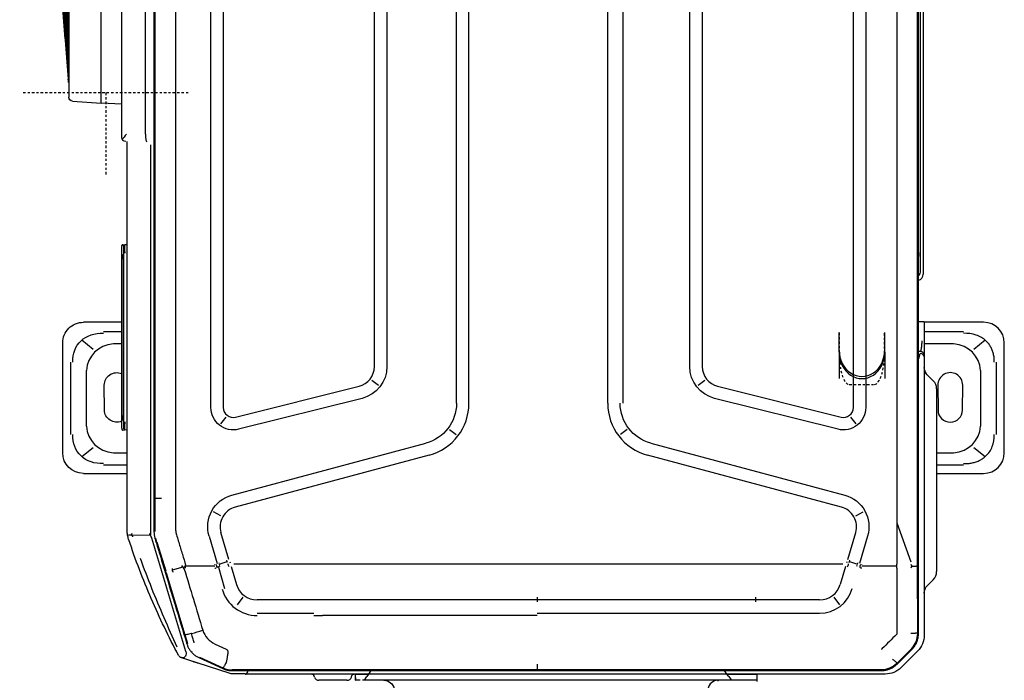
# Model space of a CAD drawing. Header units: centimetres. Extents: x 8435 to 34224, y 15581 to 23928.
# Tile 6 of 256: x 13234 to 13281, y 19491 to 19523. Entities that reach past the tile are written whole.
import ezdxf
from ezdxf import colors
from ezdxf.entities.mleader import LeaderData, LeaderLine
from ezdxf.math import Vec2, Vec3

# ---------------------------------------------------------------- set-up
doc = ezdxf.new("R2010")
doc.units = ezdxf.units.CM
doc.header["$LTSCALE"] = 0.2
doc.linetypes.add('CENTER', pattern=[2, 1.25, -0.25, 0.25, -0.25])
doc.layers.add('_ET_OPIS', color=7, linetype='Continuous', lineweight=20)
doc.styles.add('SIMPLEX', font='simplex.shx', dxfattribs={"height": 12})

# ---------------------------------------------------------------- blocks, each defined once
blk = doc.blocks.new('A$C557f46fc')
at = {"linetype": 'Continuous'}
for p, q in [((204.132, 130.636), (193.532, 130.636)), ((195.38, 129.837), (202.388, 129.837)), ((191.532, 128.636), (191.532, 122.898)), ((193.262, 128.795), (194.15, 127.696)), ((203.618, 127.696), (204.506, 128.795)), ((206.132, 124.097), (206.132, 128.636)), ((201.568, 128.359), (196.201, 128.359)), ((192.42, 122.898), (192.42, 126.686)), ((200.008, 126.6), (197.608, 126.616)), ((205.348, 126.686), (205.348, 124.098)), ((193.614, 125.742), (193.614, 122.898)), ((204.154, 124.098), (204.154, 125.742)), ((197.175, 123.77), (196.595, 123.191)), ((197.608, 124.216), (200.008, 124.231)), ((197.967, 124.099), (201.086, 124.099)), ((201.086, 124.099), (212.486, 124.099)), ((212.486, 124.099), (215.606, 124.099)), ((216.977, 123.191), (216.398, 123.77)), ((47.889, 122.806), (186.892, 122.806)), ((191.452, 122.899), (193.332, 122.899)), ((191.452, 122.691), (191.452, 122.899)), ((193.332, 122.899), (194.732, 122.899)), ((194.732, 122.899), (194.873, 122.899)), ((194.873, 122.899), (221.756, 122.899)), ((221.597, 122.343), (41.441, 122.343)), ((48.756, 122.506), (186.592, 122.506)), ((215.06, 122.262), (131.419, 122.262)), ((191.452, 122.343), (191.452, 122.691)), ((194.332, 122.343), (194.332, 122.499)), ((221.507, 122.272), (215.06, 122.261)), ((221.586, 122.273), (221.506, 122.273)), ((222.423, 122.176), (222.4, 122.12)), ((223.283, 122.266), (224.88, 120.669)), ((210.917, 120.254), (214.66, 121.603)), ((224.448, 120.294), (223.099, 121.639)), ((224.544, 120.291), (223.124, 121.71)), ((215.098, 120.244), (215.098, 116.882)), ((224.448, 120.294), (224.488, 120.254)), ((194.232, 119.085), (192.532, 119.085)), ((194.232, 119.085), (192.532, 119.085)), ((194.232, 119.085), (192.532, 119.085)), ((194.432, 119.086), (192.732, 119.086)), ((194.432, 119.086), (192.732, 119.086)), ((194.432, 119.086), (192.732, 119.086)), ((194.432, 119.086), (192.732, 119.086)), ((194.432, 119.086), (192.732, 119.086)), ((194.432, 119.086), (192.732, 119.086)), ((194.432, 119.086), (192.732, 119.086)), ((194.432, 119.086), (192.732, 119.086)), ((194.432, 119.086), (192.732, 119.086)), ((194.432, 119.086), (192.732, 119.086)), ((194.432, 119.086), (192.732, 119.086)), ((194.432, 119.086), (192.732, 119.086)), ((194.432, 119.086), (192.732, 119.086)), ((194.432, 119.086), (192.732, 119.086)), ((194.432, 119.086), (192.732, 119.086)), ((194.432, 119.086), (192.732, 119.086)), ((194.432, 119.086), (192.732, 119.086)), ((194.432, 119.086), (192.732, 119.086)), ((194.432, 119.086), (192.732, 119.086)), ((194.432, 119.086), (192.732, 119.086)), ((194.432, 119.085), (192.732, 119.085)), ((194.432, 119.086), (196.972, 119.086)), ((194.432, 119.086), (196.972, 119.086)), ((194.432, 119.086), (196.972, 119.086)), ((194.432, 119.086), (196.972, 119.086)), ((194.432, 119.086), (196.972, 119.086)), ((194.432, 119.086), (196.972, 119.086)), ((194.432, 119.086), (196.972, 119.086)), ((194.432, 119.086), (196.972, 119.086)), ((194.432, 119.086), (196.972, 119.086)), ((194.432, 119.086), (196.972, 119.086)), ((225.01, 119.589), (224.957, 119.567)), ((225.512, 119.142), (225.512, 103.858)), ((225.112, 118.74), (225.112, 85.523)), ((225.176, 56.037), (225.176, 118.764)), ((63.274, 117.255), (199.765, 117.255)), ((210.218, 116.307), (209.827, 117.007)), ((212.183, 117.432), (214.839, 116.644)), ((199.765, 116.055), (63.274, 116.055)), ((201.328, 116.316), (200.697, 115.822)), ((214.462, 115.504), (211.842, 116.282)), ((214.634, 115.683), (214.894, 116.444)), ((215.088, 116.381), (215.002, 116.409)), ((203.212, 96.487), (208.232, 115.22)), ((214.661, 115.436), (214.783, 115.389)), ((215.122, 115.285), (216.859, 114.789)), ((194.232, 114.686), (192.532, 114.686)), ((194.232, 114.686), (192.532, 114.686)), ((194.232, 114.686), (192.532, 114.686)), ((194.432, 114.686), (192.732, 114.686)), ((194.432, 114.686), (192.732, 114.686)), ((194.432, 114.686), (192.732, 114.686)), ((194.432, 114.686), (192.732, 114.686)), ((194.432, 114.686), (192.732, 114.686)), ((194.432, 114.686), (192.732, 114.686)), ((194.432, 114.686), (192.732, 114.686)), ((194.432, 114.686), (192.732, 114.686)), ((194.432, 114.686), (192.732, 114.686)), ((194.432, 114.686), (192.732, 114.686)), ((194.432, 114.686), (192.732, 114.686)), ((194.432, 114.686), (192.732, 114.686)), ((194.432, 114.686), (192.732, 114.686)), ((194.432, 114.686), (192.732, 114.686)), ((194.432, 114.686), (192.732, 114.686)), ((194.432, 114.686), (192.732, 114.686)), ((194.432, 114.686), (192.732, 114.686)), ((194.432, 114.686), (192.732, 114.686)), ((194.432, 114.686), (192.732, 114.686)), ((194.432, 114.686), (192.732, 114.686)), ((194.432, 114.686), (192.732, 114.686)), ((194.432, 114.686), (196.972, 114.686)), ((194.432, 114.686), (196.972, 114.686)), ((194.432, 114.686), (196.972, 114.686)), ((194.432, 114.686), (196.972, 114.686)), ((194.432, 114.686), (196.972, 114.686)), ((194.432, 114.686), (196.972, 114.686)), ((194.432, 114.686), (196.972, 114.686)), ((194.432, 114.686), (196.972, 114.686)), ((194.432, 114.686), (196.972, 114.686)), ((194.432, 114.686), (196.972, 114.686)), ((197.72, 102.94), (200.696, 114.862)), ((201.86, 114.571), (198.884, 102.649)), ((209.391, 114.91), (204.372, 96.177)), ((214.858, 107.302), (214.858, 115.04)), ((218.072, 114.181), (218.831, 114.7)), ((218.342, 112.796), (218.342, 107.302)), ((219.642, 107.302), (219.642, 112.796)), ((214.858, 63.944), (214.858, 107.302)), ((218.536, 106.628), (218.07, 106.628)), ((218.342, 107.302), (218.342, 106.628)), ((218.342, 106.628), (218.342, 85.523)), ((219.642, 106.628), (219.642, 107.302)), ((219.642, 85.523), (219.642, 106.628)), ((225.514, 106.728), (226.114, 106.717)), ((225.514, 105.728), (225.514, 106.728)), ((226.114, 106.717), (226.114, 105.717)), ((226.114, 106.717), (226.214, 106.716)), ((225.514, 106.349), (225.512, 106.349)), ((225.514, 104.093), (225.514, 105.728)), ((226.114, 105.717), (226.114, 104.543)), ((225.514, 105.349), (225.512, 105.349)), ((225.514, 103.843), (225.176, 103.59)), ((225.512, 103.858), (225.512, 103.842)), ((225.514, 103.843), (225.514, 104.093)), ((225.761, 104.028), (225.514, 103.843)), ((225.514, 103.843), (225.514, 69.221)), ((225.514, 103.843), (225.514, 69.221)), ((225.761, 104.028), (226.075, 104.264)), ((226.114, 104.543), (226.114, 104.401)), ((226.114, 104.401), (226.114, 68.768)), ((67.22, 101.455), (195.818, 101.455)), ((197.162, 101.694), (197.655, 101.063)), ((195.818, 100.255), (67.22, 100.255)), ((201.891, 94.21), (202.379, 93.574)), ((131.419, 93.771), (199.349, 93.771)), ((199.349, 92.323), (131.419, 92.323)), ((218.07, 85.523), (218.536, 85.523)), ((218.342, 85.523), (218.342, 63.944)), ((219.858, 85.523), (219.858, 64.78)), ((225.112, 85.523), (225.112, 61.143)), ((199.349, 78.923), (131.619, 78.923)), ((199.349, 77.723), (131.619, 77.723)), ((201.891, 77.036), (202.379, 77.672)), ((208.232, 56.025), (203.212, 74.758)), ((204.372, 75.069), (209.391, 56.336)), ((67.22, 70.991), (195.818, 70.991)), ((195.818, 69.791), (67.22, 69.791)), ((197.655, 70.183), (197.162, 69.551)), ((225.176, 69.453), (225.514, 69.221)), ((198.884, 68.596), (201.86, 56.674)), ((225.512, 69.222), (225.512, 57.396)), ((225.514, 69.221), (225.761, 69.051)), ((225.514, 68.978), (225.514, 69.221)), ((225.514, 68.97), (225.514, 68.978)), ((225.514, 67.97), (225.514, 68.97)), ((226.093, 68.823), (225.761, 69.051)), ((200.696, 56.384), (197.72, 68.306)), ((226.114, 67.98), (225.514, 67.97)), ((226.114, 67.97), (225.514, 67.97)), ((225.798, 67.569), (225.649, 67.619)), ((226.114, 68.409), (226.114, 67.98)), ((226.114, 67.97), (226.114, 67.98)), ((226.112, 67.133), (226.112, 66.549)), ((226.112, 66.549), (226.112, 65.005)), ((219.858, 63.944), (219.858, 64.78)), ((226.112, 65.005), (226.112, 64.422)), ((214.858, 56.205), (214.858, 63.944)), ((218.342, 63.944), (218.342, 58.449)), ((219.642, 58.449), (219.642, 63.944)), ((225.798, 63.985), (225.649, 63.936)), ((225.112, 61.143), (225.112, 56.049)), ((225.502, 57.288), (225.502, 56.063)), ((215.122, 55.961), (216.859, 56.457)), ((218.072, 57.065), (218.831, 56.545)), ((63.274, 55.191), (199.765, 55.191)), ((200.697, 55.423), (201.328, 54.93)), ((214.462, 55.741), (211.842, 54.964)), ((214.893, 54.804), (214.634, 55.563)), ((214.661, 55.809), (214.783, 55.856)), ((215.186, 54.717), (217.242, 55.304)), ((222.617, 54.394), (223.105, 55.457)), ((225.466, 55.839), (224.103, 51.681)), ((225.072, 55.589), (225.127, 55.577)), ((210.218, 54.938), (209.827, 54.239)), ((212.183, 53.813), (214.839, 54.601)), ((215.077, 54.861), (215.223, 54.574)), ((215.098, 54.363), (215.098, 51.537)), ((223.881, 52.889), (224.918, 55.157)), ((223.926, 52.838), (224.98, 55.137)), ((199.765, 53.991), (63.274, 53.991)), ((223.326, 51.569), (212.4, 48.298)), ((215.74, 49.685), (221.715, 51.483)), ((223.343, 52.16), (223.384, 52.111)), ((224.102, 51.68), (223.91, 51.093)), ((215.181, 51.292), (215.484, 50.254)), ((212.762, 48.782), (215.542, 49.625)), ((131.619, 48.573), (208.525, 48.573)), ((208.525, 48.562), (208.525, 49.231)), ((208.525, 48.573), (211.323, 48.573)), ((211.323, 48.573), (211.758, 48.572)), ((212.088, 48.515), (212.071, 48.585)), ((212.762, 48.782), (212.375, 48.664)), ((173.367, 47.678), (49.115, 47.678)), ((51.267, 48.492), (211.771, 48.492)), ((212.088, 48.204), (174.402, 48.204)), ((212.087, 48.085), (211.932, 48.085)), ((212.075, 46.321), (212.086, 48.13)), ((174.101, 45.904), (174.082, 45.904)), ((211.587, 45.904), (174.101, 45.904)), ((184.049, 45.904), (184.045, 45.674)), ((184.045, 45.485), (184.045, 45.674)), ((201.938, 45.904), (201.942, 45.674)), ((201.942, 45.674), (201.942, 45.485)), ((204.154, 44.57), (204.154, 45.904)), ((205.348, 45.905), (205.348, 43.625)), ((206.132, 41.676), (206.132, 45.904)), ((173.668, 45.378), (48.046, 45.378)), ((170.484, 45.378), (170.379, 43.378)), ((173.687, 45.378), (173.668, 45.378)), ((184.844, 45.362), (201.144, 45.362)), ((184.844, 45.362), (184.844, 45.362)), ((201.142, 45.596), (184.845, 45.596)), ((185.044, 45.56), (185.044, 45.401)), ((185.047, 45.497), (185.05, 45.561)), ((185.448, 45.566), (200.54, 45.566)), ((185.448, 45.566), (185.448, 45.566)), ((185.449, 45.389), (200.541, 45.389)), ((191.532, 45.363), (191.532, 41.676)), ((192.42, 43.625), (192.42, 45.363)), ((193.614, 45.362), (193.614, 44.57)), ((200.937, 45.56), (200.94, 45.496)), ((200.938, 45.561), (200.94, 45.497)), ((200.944, 45.401), (200.944, 45.56)), ((201.144, 45.362), (201.144, 45.362)), ((170.379, 43.378), (160.162, 43.378)), ((170.187, 40.63), (170.379, 43.378)), ((200.008, 43.711), (197.608, 43.696)), ((194.151, 42.617), (193.262, 41.517)), ((196.201, 41.952), (201.568, 41.952)), ((204.506, 41.517), (203.617, 42.617)), ((160.162, 40.258), (169.788, 40.258)), ((163.593, 40.258), (163.593, 40.258)), ((202.388, 40.474), (195.38, 40.474)), ((204.132, 39.676), (193.532, 39.676))]:
    blk.add_line(p, q, dxfattribs=at)
at = {"linetype": 'CENTER'}
for p, q in [((194.532, 119.061), (192.532, 119.061)), ((197.532, 115.662), (197.532, 118.085)), ((192.532, 114.686), (194.532, 114.686)), ((169.356, 35.844), (169.356, 51.844)), ((169.356, 43.844), (177.356, 43.844))]:
    blk.add_line(p, q, dxfattribs=at)
at = {"linetype": 'Continuous'}
for centre, radius, start, end in [((193.532, 128.636), 2, 90, 180), ((204.132, 128.636), 2, 0, 90), ((197.6, 125.416), 1.2, 89.63839, 270.36161), ((200.001, 125.416), 1.185, 270.36161, 89.63839), ((197.967, 122.979), 1.12, 90, 135), ((215.606, 122.979), 1.12, 45, 90), ((186.892, 122.206), 0.6, 13.21487, 90), ((199.765, 115.095), 0.96, 345.98334, 90), ((211.284, 114.403), 1.96, 73.47049, 165), ((225.052, 103.858), 0.46, 358.01433, 0), ((195.818, 103.415), 1.96, 270, 345.9834), ((227.114, 102.988), 1, 180, 260), ((199.349, 97.523), 5.2, 269.99999, 345), ((199.349, 73.723), 5.2, 15, 89.99999), ((195.818, 67.831), 1.96, 14.0166, 90), ((225.652, 67.133), 0.46, 360, 71.56505), ((225.652, 64.422), 0.46, 288.43495, 0), ((225.192, 57.396), 0.32, 343.94769, 0), ((199.765, 56.151), 0.96, 270, 14.01666), ((211.284, 56.843), 1.96, 195, 286.52953), ((223.535, 51.234), 0.4, 298.06069, 341.84921)]:
    blk.add_arc(centre, radius, start, end, dxfattribs=at)
at = {"linetype": 'Continuous', "extrusion": (0, 0, -1)}
for centre, radius, start, end in [((-194.732, 122.499), 0.4, 0, 90), ((-195.888, 123.899), 1, 225, 270), ((-217.684, 123.899), 1, 270, 315), ((-221.756, 120.739), 2.16, 90, 135), ((-186.592, 121.906), 0.6, 90, 133.23138), ((-223.352, 119.142), 2.16, 135, 180), ((-199.765, 115.095), 2.16, 90, 194.01665), ((-211.284, 114.403), 3.16, 15, 106.52941), ((-195.818, 103.415), 3.16, 194.01661, 270), ((-199.349, 97.523), 4, 195, 270.00001), ((-199.349, 73.723), 4, 90.00001, 165), ((-227.114, 70.71), 1, 0, 80), ((-195.818, 67.831), 3.16, 90, 165.98339), ((-225.712, 67.808), 0.2, 288.43495, 0), ((-225.712, 63.746), 0.2, 0, 71.56505), ((-199.765, 56.151), 2.16, 165.98335, 270), ((-211.284, 56.843), 3.16, 253.47059, 345), ((-224.782, 56.063), 0.72, 180, 198.15079), ((-173.687, 45.778), 0.4, 180, 270), ((-197.6, 44.896), 1.2, 269.63839, 22.88407), ((-200.001, 44.896), 1.185, 156.80609, 269.63839), ((-193.532, 41.676), 2, 270, 0), ((-204.132, 41.676), 2, 180, 270), ((-169.788, 40.658), 0.4, 184, 270)]:
    blk.add_arc(centre, radius, start, end, dxfattribs=at)
at = {"linetype": 'Continuous'}
for centre, major_axis, ratio, start_param, end_param in [((197.189, 124.618), (2.535, -3.139), 0.803018, 2.633487, 3.831894), ((200.579, 124.618), (-2.535, -3.139), 0.803018, 2.451291, 3.649699), ((194.873, 122.499), (0, -0.4), 0.815365, 3.141593, 4.712389), ((184.798, 121.606), (2.173, 0), 0.414214, 1.392879, 1.570794), ((194.232, 116.885), (-2.54, 0), 0.866025, 1.570796, 4.712389), ((194.232, 116.885), (-2.54, 0), 0.866025, 1.570796, 4.712389), ((194.232, 116.885), (-2.54, 0), 0.866025, 1.570796, 4.712389), ((194.432, 116.885), (2.54, 0), 0.866025, 4.712389, 7.853982), ((213.981, 113.771), (3.838, -1.128), 0.705879, 1.540462, 1.56897), ((214.687, 116.093), (3.825, -1.17), 0.178321, 1.484854, 1.57228), ((216.363, 112.796), (3.28, 0), 0.995519, 6.283185, 7.582721), ((216.251, 112.796), (2.092, 0), 0.995519, 6.283185, 7.558937), ((226.314, 102.988), (0.2, 0), 0.10051, 3.141593, 4.177762), ((216.251, 58.449), (2.092, 0), 0.995519, 5.007433, 6.283185), ((216.33, 58.449), (3.528, 0), 0.995519, 4.991611, 6.283185), ((214.687, 55.153), (3.825, 1.17), 0.178321, 4.710906, 4.798331), ((213.98, 57.48), (3.786, 1.292), 0.706819, 4.712403, 4.740904), ((173.367, 47.805), (0.72, 0), 0.176327, 4.712389, 6.279863), ((173.367, 46.098), (-0.709, 0.709), 0.176327, 1.745329, 2.532861), ((184.845, 45.672), (-0.8, 0.002), 0.029834, 4.712454, 6.28325), ((201.142, 45.672), (0.8, 0.002), 0.029834, 6.28312, 7.853917), ((184.844, 45.383), (0.8, 0), 0.029837, 2.648555, 2.751427), ((184.845, 45.572), (0.7, 0), 0.029833, 1.570796, 3.141593), ((184.844, 45.383), (0.698, 0), 0.029837, 3.880383, 4.712389), ((185.448, 45.551), (0.5, 0), 0.029816, 1.570796, 3.141593), ((184.947, 45.651), (-0.1, 0), 0.999555, 1.570796, 1.896281), ((185.444, 45.401), (0.4, 0), 0.0299, 3.129347, 4.723791), ((200.54, 45.551), (0.5, 0), 0.029816, 0.323316, 1.570796), ((200.543, 45.401), (-0.4, 0), 0.0299, 1.564853, 3.144938), ((201.142, 45.572), (0.7, 0), 0.029833, 0, 1.570796), ((201.144, 45.383), (0.698, 0), 0.029837, 4.712389, 5.911815), ((197.189, 45.694), (2.535, 3.139), 0.803018, 2.451291, 3.649699), ((200.579, 45.694), (-2.535, 3.139), 0.803018, 2.633487, 3.831894)]:
    blk.add_ellipse(centre, major_axis=major_axis, ratio=ratio, start_param=start_param, end_param=end_param, dxfattribs=at)
at = {"linetype": 'CENTER'}
for centre, start_param, end_param in [((194.532, 118.085), 3.141593, 4.712389), ((194.532, 115.662), 1.570796, 3.141593)]:
    blk.add_ellipse(centre, major_axis=(-3, 0), ratio=0.325568, start_param=start_param, end_param=end_param, dxfattribs=at)
at = {"linetype": 'Continuous'}
for points, knots in [([(195.38, 129.664), (195.244, 129.663), (194.977, 129.662), (194.587, 129.595), (194.223, 129.481), (193.889, 129.32), (193.586, 129.116), (193.14, 128.706), (192.655, 127.899), (192.607, 127.109), (192.582, 126.686)], [0, 0, 0, 0, 0.088396, 0.173346, 0.25543, 0.335293, 0.413632, 0.491185, 0.72797, 1, 1, 1, 1]), ([(205.186, 126.686), (205.186, 126.834), (205.185, 127.121), (205.121, 127.539), (205.014, 127.925), (204.863, 128.278), (204.673, 128.594), (204.295, 129.06), (203.544, 129.581), (202.784, 129.635), (202.388, 129.664)], [0, 0, 0, 0, 0.095854, 0.186885, 0.2735, 0.35617, 0.435439, 0.51192, 0.746033, 1, 1, 1, 1]), ([(194.314, 122.534), (194.312, 122.537), (194.299, 122.549), (194.257, 122.575), (194.169, 122.606), (194.005, 122.644), (193.736, 122.68), (193.461, 122.687), (193.332, 122.691)], [0, 0, 0, 0, 0.033531, 0.165604, 0.326819, 0.467732, 0.750376, 1, 1, 1, 1]), ([(195.1, 122.343), (195.095, 122.345), (195.051, 122.363), (194.921, 122.416), (194.725, 122.481), (194.603, 122.493), (194.547, 122.499)], [0, 0, 0, 0, 0.023051, 0.207675, 0.629287, 1, 1, 1, 1]), ([(215.093, 121.693), (215.092, 121.743), (215.09, 121.848), (215.084, 121.99), (215.077, 122.131), (215.067, 122.229), (215.059, 122.268), (215.055, 122.272), (215.054, 122.273)], [0, 0, 0, 0, 0.153633, 0.320832, 0.49911, 0.748722, 0.930274, 1, 1, 1, 1]), ([(223.046, 121.691), (222.854, 121.87), (222.632, 122.012), (222.135, 122.216), (221.861, 122.27), (221.587, 122.272)], [0, 0, 0, 0, 0.487241, 0.487241, 1, 1, 1, 1]), ([(223.124, 121.71), (223.041, 121.787), (222.874, 121.939), (222.581, 122.115), (222.267, 122.245), (221.936, 122.327), (221.71, 122.338), (221.597, 122.343)], [0, 0, 0, 0, 0.200032, 0.400047, 0.600045, 0.800029, 1, 1, 1, 1]), ([(215.286, 120.255), (215.218, 120.249), (215.094, 120.238), (214.968, 120.249), (214.911, 120.254)], [0, 0, 0, 0, 0.543839, 1, 1, 1, 1]), ([(225.176, 118.764), (225.171, 118.877), (225.161, 119.103), (225.079, 119.434), (224.949, 119.748), (224.773, 120.04), (224.62, 120.207), (224.544, 120.291)], [0, 0, 0, 0, 0.199971, 0.399955, 0.599953, 0.799968, 1, 1, 1, 1]), ([(214.922, 116.861), (214.923, 116.862), (214.923, 116.862), (214.923, 116.864), (214.923, 116.865), (214.922, 116.868), (214.921, 116.869), (214.918, 116.875), (214.914, 116.879), (214.91, 116.882)], [0, 0, 0, 0, 0.093535, 0.093535, 0.207433, 0.207433, 0.397418, 0.397418, 1, 1, 1, 1]), ([(226.114, 104.401), (226.114, 104.371), (226.113, 104.344), (226.104, 104.303), (226.097, 104.287), (226.083, 104.271), (226.079, 104.267), (226.075, 104.264)], [0, 0, 0, 0, 0.458778, 0.458778, 0.863378, 0.863378, 1, 1, 1, 1]), ([(226.093, 68.823), (226.105, 68.815), (226.111, 68.803), (226.114, 68.78), (226.114, 68.774), (226.114, 68.768)], [0, 0, 0, 0, 0.756623, 0.756623, 1, 1, 1, 1]), ([(226.114, 68.768), (226.114, 68.747), (226.114, 68.721), (226.114, 68.674), (226.114, 68.654), (226.114, 68.634)], [0, 0, 0, 0, 0.612645, 0.612645, 1, 1, 1, 1]), ([(225.18, 57.581), (225.194, 57.574), (225.236, 57.55), (225.346, 57.488), (225.48, 57.415), (225.502, 57.402), (225.512, 57.396)], [0, 0, 0, 0, 0.071285, 0.22784, 0.631675, 1, 1, 1, 1]), ([(223.105, 55.457), (223.118, 55.483), (223.144, 55.535), (223.207, 55.598), (223.291, 55.625), (223.406, 55.63), (223.52, 55.621), (223.633, 55.605), (223.801, 55.579), (223.994, 55.545), (224.212, 55.503), (224.32, 55.482), (224.374, 55.471)], [0, 0, 0, 0, 0.063445, 0.125642, 0.187788, 0.250693, 0.375623, 0.438172, 0.500645, 0.750303, 0.875197, 1, 1, 1, 1]), ([(224.4, 55.462), (224.459, 55.431), (224.573, 55.371), (224.707, 55.295), (224.804, 55.237), (224.865, 55.197), (224.9, 55.172), (224.917, 55.158), (224.923, 55.152), (224.925, 55.152), (224.925, 55.151)], [0, 0, 0, 0, 0.196304, 0.378613, 0.540984, 0.680096, 0.794866, 0.885682, 0.95364, 1, 1, 1, 1]), ([(224.915, 55.159), (225.041, 55.436), (225.111, 55.742), (225.112, 56.049), (225.112, 56.049), (225.112, 56.049)], [0, 0, 0, 0, 0.999505, 0.999505, 1, 1, 1, 1]), ([(224.98, 55.137), (225.019, 55.233), (225.097, 55.424), (225.163, 55.728), (225.172, 55.934), (225.176, 56.037)], [0, 0, 0, 0, 0.333339, 0.666672, 1, 1, 1, 1]), ([(214.922, 54.385), (214.923, 54.384), (214.923, 54.383), (214.923, 54.381), (214.923, 54.38), (214.922, 54.378), (214.921, 54.376), (214.918, 54.37), (214.914, 54.367), (214.91, 54.363)], [0, 0, 0, 0, 0.093535, 0.093535, 0.207433, 0.207433, 0.397418, 0.397418, 1, 1, 1, 1]), ([(215.38, 51.426), (216.343, 51.716), (217.307, 52.007), (219.275, 52.599), (220.278, 52.901), (221.282, 53.203)], [0, 0, 0, 0, 0.489998, 0.489998, 1, 1, 1, 1]), ([(222.507, 52.38), (222.496, 52.377), (222.485, 52.373), (222.334, 52.322), (222.193, 52.279), (221.908, 52.201), (221.764, 52.167), (221.61, 52.137), (221.601, 52.135), (221.591, 52.133)], [0, 0, 0, 0, 0.036866, 0.036866, 0.504384, 0.504384, 0.969691, 0.969691, 1, 1, 1, 1]), ([(222.587, 51.671), (222.681, 51.703), (222.872, 51.769), (223.138, 51.918), (223.385, 52.103), (223.603, 52.322), (223.789, 52.567), (223.881, 52.748), (223.926, 52.838)], [0, 0, 0, 0, 0.163038, 0.329712, 0.498444, 0.667536, 0.835268, 1, 1, 1, 1]), ([(224.273, 52.201), (224.346, 52.422), (224.403, 52.597), (224.435, 52.693), (224.437, 52.702), (224.435, 52.694)], [0, 0, 0, 0, 0.718874, 0.718874, 1, 1, 1, 1]), ([(212.058, 50.666), (212.25, 50.724), (212.635, 50.841), (213.213, 51.016), (213.791, 51.192), (214.176, 51.308), (214.446, 51.39), (214.523, 51.414), (214.703, 51.468), (214.807, 51.5), (214.91, 51.531)], [0, 0, 0, 0, 0.202609, 0.405217, 0.607826, 0.810435, 0.810435, 0.891478, 0.891478, 1, 1, 1, 1]), ([(212.398, 48.585), (212.5, 48.616), (212.602, 48.646), (213.113, 48.801), (213.521, 48.925), (215.562, 49.544), (217.196, 50.039), (220.082, 50.913), (221.334, 51.292), (222.587, 51.671)], [0, 0, 0, 0, 0.030057, 0.030057, 0.150285, 0.150285, 0.631198, 0.631198, 1, 1, 1, 1]), ([(215.286, 51.545), (215.24, 51.543), (215.117, 51.537), (214.993, 51.534), (214.915, 51.532)], [0, 0, 0, 0, 0.371371, 1, 1, 1, 1]), ([(215.341, 51.406), (215.291, 51.369), (215.19, 51.293), (215.082, 51.229), (215.028, 51.197)], [0, 0, 0, 0, 0.499901, 1, 1, 1, 1]), ([(221.591, 52.133), (221.617, 52.039), (221.64, 51.948), (221.678, 51.785), (221.693, 51.712), (221.713, 51.593), (221.718, 51.545), (221.718, 51.492), (221.716, 51.477), (221.709, 51.47), (221.708, 51.47), (221.707, 51.469)], [0, 0, 0, 0, 0.2609, 0.2609, 0.5218, 0.5218, 0.782701, 0.782701, 0.970671, 0.970671, 1, 1, 1, 1]), ([(223.326, 51.569), (223.359, 51.578), (223.392, 51.585), (223.599, 51.617), (223.767, 51.573), (223.939, 51.393), (223.951, 51.275), (223.921, 51.134), (223.916, 51.113), (223.91, 51.093)], [0, 0, 0, 0, 0.082224, 0.082224, 0.505542, 0.505542, 0.92886, 0.92886, 1, 1, 1, 1]), ([(224.103, 51.681), (224.082, 51.617), (224.06, 51.552), (224.011, 51.401), (223.983, 51.314), (223.941, 51.189), (223.928, 51.149), (223.915, 51.109)], [0, 0, 0, 0, 0.339989, 0.339989, 0.792222, 0.792222, 1, 1, 1, 1]), ([(223.705, 50.871), (221.917, 49.918), (220.087, 49.039), (216.363, 47.433), (214.466, 46.707), (212.543, 46.061)], [0, 0, 0, 0, 0.5, 0.5, 1, 1, 1, 1]), ([(214.32, 47.162), (215.286, 47.509), (216.246, 47.874), (219.12, 49.02), (221.01, 49.854), (222.895, 50.7), (222.895, 50.7), (222.895, 50.7)], [0, 0, 0, 0, 0.332003, 0.332003, 0.999956, 0.999956, 1, 1, 1, 1]), ([(223.723, 50.881), (223.723, 50.881), (223.72, 50.879), (223.709, 50.874), (223.707, 50.872), (223.705, 50.871)], [0, 0, 0, 0, 0.812779, 0.812779, 1, 1, 1, 1]), ([(215.356, 50.237), (215.368, 50.236), (215.391, 50.234), (215.437, 50.242), (215.493, 50.255), (215.56, 50.278), (215.599, 50.304), (215.618, 50.317)], [0, 0, 0, 0, 0.124243, 0.250099, 0.500246, 0.750314, 1, 1, 1, 1]), ([(211.771, 48.492), (211.878, 48.496), (212.09, 48.503), (212.295, 48.558), (212.398, 48.585)], [0, 0, 0, 0, 0.501074, 1, 1, 1, 1]), ([(212.4, 48.298), (212.322, 48.272), (212.247, 48.24), (212.145, 48.177), (212.114, 48.153), (212.09, 48.11), (212.087, 48.097), (212.087, 48.085)], [0, 0, 0, 0, 0.616187, 0.616187, 0.899223, 0.899223, 1, 1, 1, 1]), ([(212.088, 45.946), (211.94, 45.921), (211.79, 45.907), (211.625, 45.904), (211.611, 45.904), (211.595, 45.904), (211.593, 45.904), (211.59, 45.904), (211.589, 45.904), (211.587, 45.904)], [0, 0, 0, 0, 0.895051, 0.895051, 0.981123, 0.981123, 0.990548, 0.990548, 1, 1, 1, 1]), ([(212.03, 46.323), (211.991, 46.34), (211.952, 46.358), (211.912, 46.376), (211.911, 46.377), (211.909, 46.378)], [0, 0, 0, 0, 0.963467, 0.963467, 1, 1, 1, 1]), ([(212.03, 46.323), (212.036, 46.32), (212.043, 46.319), (212.056, 46.318), (212.063, 46.318), (212.079, 46.322), (212.088, 46.326), (212.1, 46.333), (212.104, 46.336), (212.108, 46.339)], [0, 0, 0, 0, 0.246944, 0.246944, 0.491708, 0.491708, 0.827112, 0.827112, 1, 1, 1, 1]), ([(212.073, 46.02), (212.073, 46.022), (212.072, 46.025), (212.07, 46.073), (212.066, 46.13), (212.064, 46.233), (212.064, 46.275), (212.067, 46.319)], [0, 0, 0, 0, 0.037359, 0.037359, 0.637819, 0.637819, 1, 1, 1, 1]), ([(212.543, 46.061), (212.542, 46.06), (212.54, 46.059), (212.526, 46.055), (212.514, 46.051), (212.434, 46.025), (212.366, 46.006), (212.228, 45.972), (212.158, 45.958), (212.088, 45.946)], [0, 0, 0, 0, 0.010318, 0.010318, 0.093061, 0.093061, 0.548137, 0.548137, 1, 1, 1, 1]), ([(212.242, 46.447), (212.241, 46.446), (212.24, 46.445), (212.195, 46.408), (212.152, 46.374), (212.108, 46.339)], [0, 0, 0, 0, 0.029461, 0.029461, 1, 1, 1, 1]), ([(184.045, 45.483), (184.046, 45.469), (184.05, 45.447), (184.066, 45.419), (184.085, 45.402), (184.102, 45.392), (184.116, 45.386), (184.131, 45.382), (184.161, 45.377), (184.21, 45.373), (184.296, 45.37), (184.333, 45.369)], [0, 0, 0, 0, 0.065305, 0.116297, 0.160097, 0.198956, 0.23575, 0.282457, 0.373365, 0.758577, 1, 1, 1, 1]), ([(201.005, 45.556), (201.007, 45.556), (201.014, 45.556), (201.017, 45.555), (201.016, 45.555)], [0, 0, 0, 0, 0.175946, 1, 1, 1, 1]), ([(201.794, 45.377), (201.812, 45.374), (201.842, 45.379), (201.874, 45.387), (201.898, 45.399), (201.92, 45.418), (201.938, 45.447), (201.942, 45.47), (201.942, 45.483)], [0, 0, 0, 0, 0.498479, 0.626522, 0.703686, 0.792587, 0.893399, 1, 1, 1, 1]), ([(195.38, 40.647), (194.566, 40.622), (193.831, 40.908), (192.823, 41.982), (192.555, 42.762), (192.582, 43.625)], [0, 0, 0, 0, 0.5, 0.5, 1, 1, 1, 1]), ([(205.186, 43.625), (205.213, 42.762), (204.945, 41.982), (203.937, 40.908), (203.202, 40.622), (202.388, 40.647)], [0, 0, 0, 0, 0.5, 0.5, 1, 1, 1, 1]), ([(110.152, 39.232), (119.953, 39.298), (129.754, 39.417), (149.112, 39.755), (158.67, 39.973), (168.226, 40.259)], [0, 0, 0, 0, 0.506209, 0.506209, 1, 1, 1, 1]), ([(110.152, 39.125), (119.953, 39.197), (129.754, 39.327), (149.112, 39.7), (158.67, 39.94), (168.226, 40.257)], [0, 0, 0, 0, 0.506209, 0.506209, 1, 1, 1, 1]), ([(110.152, 39.454), (115.818, 39.484), (121.483, 39.529), (132.815, 39.645), (138.48, 39.717), (149.811, 39.888), (155.477, 39.989), (163.41, 40.154), (165.679, 40.204), (167.947, 40.257)], [0, 0, 0, 0, 0.294057, 0.294057, 0.58814, 0.58814, 0.882227, 0.882227, 1, 1, 1, 1]), ([(110.152, 39.923), (115.797, 39.936), (121.441, 39.956), (129.908, 39.993), (132.731, 40.007), (141.198, 40.053), (146.842, 40.09), (157.2, 40.169), (161.913, 40.21), (166.625, 40.256)], [0, 0, 0, 0, 0.299848, 0.299848, 0.449777, 0.449777, 0.749636, 0.749636, 1, 1, 1, 1]), ([(166.644, 40.256), (162.151, 40.213), (157.659, 40.175), (150.502, 40.12), (147.838, 40.101), (139.845, 40.049), (134.516, 40.019), (123.858, 39.97), (118.529, 39.951), (112.184, 39.933), (111.168, 39.931), (110.152, 39.928)], [0, 0, 0, 0, 0.238571, 0.238571, 0.380065, 0.380065, 0.663055, 0.663055, 0.946044, 0.946044, 1, 1, 1, 1]), ([(110.152, 38.827), (119.954, 38.911), (129.755, 39.073), (149.145, 39.543), (158.732, 39.849), (168.316, 40.255)], [0, 0, 0, 0, 0.505409, 0.505409, 1, 1, 1, 1]), ([(167.867, 40.255), (162.787, 40.137), (157.706, 40.034), (147.116, 39.847), (141.606, 39.764), (130.586, 39.624), (125.075, 39.567), (116.428, 39.497), (113.29, 39.476), (110.152, 39.459)], [0, 0, 0, 0, 0.264103, 0.264103, 0.550513, 0.550513, 0.836923, 0.836923, 1, 1, 1, 1]), ([(167.081, 40.255), (161.012, 40.175), (154.944, 40.108), (145.496, 40.019), (142.116, 39.99), (131.977, 39.912), (125.217, 39.871), (115.689, 39.828), (112.921, 39.817), (110.152, 39.809)], [0, 0, 0, 0, 0.319801, 0.319801, 0.497905, 0.497905, 0.854114, 0.854114, 1, 1, 1, 1]), ([(168.291, 40.251), (158.717, 39.791), (149.138, 39.446), (129.757, 38.921), (119.955, 38.742), (110.152, 38.653)], [0, 0, 0, 0, 0.494375, 0.494375, 1, 1, 1, 1]), ([(110.152, 38.568), (119.956, 38.659), (129.758, 38.844), (149.145, 39.398), (158.73, 39.762), (168.309, 40.25)], [0, 0, 0, 0, 0.505465, 0.505465, 1, 1, 1, 1]), ([(110.152, 38.422), (119.956, 38.512), (129.759, 38.709), (149.149, 39.31), (158.736, 39.709), (168.315, 40.248)], [0, 0, 0, 0, 0.505401, 0.505401, 1, 1, 1, 1]), ([(168.316, 40.248), (158.736, 39.71), (149.149, 39.312), (129.759, 38.712), (119.956, 38.515), (110.152, 38.425)], [0, 0, 0, 0, 0.494599, 0.494599, 1, 1, 1, 1]), ([(110.152, 38.736), (119.955, 38.823), (129.756, 38.993), (149.1, 39.492), (158.643, 39.816), (168.181, 40.248)], [0, 0, 0, 0, 0.506586, 0.506586, 1, 1, 1, 1]), ([(110.152, 38.356), (119.957, 38.445), (129.76, 38.647), (149.15, 39.268), (158.736, 39.683), (168.315, 40.246)], [0, 0, 0, 0, 0.505401, 0.505401, 1, 1, 1, 1]), ([(168.315, 40.246), (158.736, 39.684), (149.15, 39.27), (129.76, 38.65), (119.957, 38.448), (110.152, 38.359)], [0, 0, 0, 0, 0.494599, 0.494599, 1, 1, 1, 1]), ([(110.152, 38.922), (119.954, 39.003), (129.755, 39.155), (149.054, 39.592), (158.552, 39.874), (168.047, 40.246)], [0, 0, 0, 0, 0.507767, 0.507767, 1, 1, 1, 1]), ([(168.047, 40.246), (158.552, 39.875), (149.054, 39.594), (129.755, 39.159), (119.954, 39.007), (110.152, 38.927)], [0, 0, 0, 0, 0.492233, 0.492233, 1, 1, 1, 1]), ([(110.152, 38.296), (119.957, 38.383), (129.761, 38.589), (149.15, 39.229), (158.737, 39.659), (168.315, 40.245)], [0, 0, 0, 0, 0.505401, 0.505401, 1, 1, 1, 1]), ([(168.315, 40.245), (158.737, 39.66), (149.151, 39.23), (129.761, 38.591), (119.957, 38.386), (110.152, 38.299)], [0, 0, 0, 0, 0.494599, 0.494599, 1, 1, 1, 1]), ([(110.152, 38.242), (119.958, 38.325), (129.762, 38.533), (149.151, 39.191), (158.738, 39.635), (168.315, 40.244)], [0, 0, 0, 0, 0.505401, 0.505401, 1, 1, 1, 1]), ([(168.047, 40.244), (158.552, 39.844), (149.055, 39.543), (129.756, 39.076), (119.954, 38.915), (110.152, 38.831)], [0, 0, 0, 0, 0.492233, 0.492233, 1, 1, 1, 1]), ([(110.152, 38.192), (119.958, 38.271), (129.762, 38.482), (149.152, 39.155), (158.739, 39.613), (168.314, 40.243)], [0, 0, 0, 0, 0.505401, 0.505401, 1, 1, 1, 1]), ([(110.152, 38.148), (119.959, 38.222), (129.763, 38.433), (149.153, 39.12), (158.739, 39.591), (168.314, 40.241)], [0, 0, 0, 0, 0.505401, 0.505401, 1, 1, 1, 1]), ([(110.152, 38.649), (119.955, 38.739), (129.757, 38.917), (149.067, 39.442), (158.575, 39.784), (168.078, 40.241)], [0, 0, 0, 0, 0.507485, 0.507485, 1, 1, 1, 1]), ([(110.152, 38.109), (119.959, 38.177), (129.764, 38.389), (149.154, 39.088), (158.74, 39.57), (168.314, 40.24)], [0, 0, 0, 0, 0.505401, 0.505401, 1, 1, 1, 1]), ([(118.91, 38.044), (127.257, 38.147), (135.604, 38.379), (151.161, 39.056), (158.373, 39.473), (165.576, 40.02)], [0, 0, 0, 0, 0.536112, 0.536112, 1, 1, 1, 1]), ([(144.282, 38.737), (145.144, 38.775), (148.451, 38.927), (156.241, 39.34), (163.162, 39.817), (167.637, 40.179)], [0, 0, 0, 0, 0.110637, 0.424462, 1, 1, 1, 1]), ([(154.881, 40.109), (157.656, 40.139), (160.432, 40.171), (164.575, 40.222), (165.941, 40.239), (167.308, 40.257)], [0, 0, 0, 0, 0.670073, 0.670073, 1, 1, 1, 1]), ([(163.6, 40.258), (163.584, 40.258), (163.598, 40.258), (163.71, 40.258), (163.852, 40.258), (164.232, 40.258), (164.468, 40.258), (164.719, 40.258)], [0, 0, 0, 0, 0.244899, 0.244899, 0.62245, 0.62245, 1, 1, 1, 1]), ([(162.982, 39.838), (156.517, 39.383), (150.046, 39.027), (135.107, 38.387), (126.636, 38.156), (118.165, 38.052)], [0, 0, 0, 0, 0.433408, 0.433408, 1, 1, 1, 1]), ([(118.21, 38.051), (126.674, 38.155), (135.137, 38.387), (150.058, 39.026), (156.519, 39.382), (162.973, 39.837)], [0, 0, 0, 0, 0.566773, 0.566773, 1, 1, 1, 1]), ([(164.172, 39.916), (157.433, 39.42), (150.685, 39.036), (135.59, 38.379), (127.24, 38.147), (118.889, 38.044)], [0, 0, 0, 0, 0.447256, 0.447256, 1, 1, 1, 1])]:
    blk.add_open_spline(points, degree=3, knots=knots, dxfattribs=at)
for points, degree in [([(196.622, 123.183), (196.271, 122.975)], 1), ([(214.913, 121.603), (214.973, 121.633), (215.033, 121.663), (215.093, 121.693)], 3), ([(215.093, 121.693), (215.154, 121.663), (215.215, 121.633), (215.275, 121.604)], 3), ([(223.046, 121.705), (223.064, 121.688), (223.083, 121.67), (223.101, 121.652)], 3), ([(131.419, 120.255), (159.249, 120.255), (187.08, 120.255), (214.91, 120.255)], 3), ([(214.91, 120.255), (214.91, 120.254), (214.911, 120.254), (214.911, 120.254)], 3), ([(215.288, 120.255), (215.287, 120.255), (215.287, 120.255), (215.286, 120.255)], 3), ([(215.288, 120.255), (217.381, 120.258), (219.475, 120.262), (221.568, 120.265)], 3), ([(221.568, 120.265), (221.589, 120.265), (221.631, 120.257), (221.666, 120.234), (221.681, 120.219)], 3), ([(221.681, 120.219), (222.14, 119.761), (222.599, 119.303), (223.058, 118.845)], 3), ([(224.488, 120.254), (224.883, 119.854), (225.11, 119.303), (225.112, 118.74)], 3), ([(223.058, 118.845), (223.073, 118.83), (223.096, 118.795), (223.105, 118.755), (223.105, 118.734)], 3), ([(214.784, 116.477), (214.785, 116.477), (214.785, 116.477), (214.785, 116.478)], 3), ([(215.286, 116.882), (215.286, 116.839), (215.28, 116.795), (215.267, 116.753)], 3), ([(214.741, 115.644), (214.67, 115.671), (214.598, 115.696), (214.525, 115.718)], 3), ([(215.168, 115.494), (215.065, 115.524), (214.963, 115.558), (214.863, 115.597)], 3), ([(225.5, 103.828), (225.5, 103.837), (225.499, 103.846), (225.498, 103.855)], 3), ([(214.741, 55.602), (214.67, 55.575), (214.598, 55.55), (214.525, 55.528)], 3), ([(215.168, 55.751), (215.065, 55.722), (214.963, 55.687), (214.863, 55.649)], 3), ([(224.374, 55.471), (224.383, 55.469), (224.392, 55.466), (224.4, 55.462)], 3), ([(214.784, 54.769), (214.785, 54.768), (214.785, 54.768), (214.785, 54.768)], 3), ([(215.286, 54.363), (215.286, 54.407), (215.28, 54.451), (215.267, 54.493)], 3), ([(221.282, 53.203), (221.853, 53.392), (222.365, 53.846), (222.617, 54.394)], 3), ([(224.924, 55.15), (224.925, 55.15), (224.925, 55.151), (224.925, 55.151)], 3), ([(221.591, 52.133), (221.493, 52.485), (221.389, 52.842), (221.282, 53.203)], 3), ([(214.91, 51.531), (214.912, 51.531), (214.913, 51.532), (214.915, 51.532)], 3), ([(215.204, 51.306), (215.153, 51.374), (215.121, 51.454), (215.106, 51.537)], 3), ([(215.341, 51.406), (215.352, 51.415), (215.366, 51.422), (215.38, 51.426)], 3), ([(221.591, 52.133), (221.591, 52.133)], 1), ([(221.707, 51.469), (221.988, 51.554), (222.268, 51.637), (222.546, 51.72)], 3), ([(131.619, 50.58), (158.239, 50.58), (184.858, 50.58), (211.477, 50.58)], 3), ([(215.316, 50.244), (215.329, 50.242), (215.343, 50.24), (215.356, 50.237)], 3), ([(215.733, 49.671), (215.67, 49.652), (215.608, 49.633), (215.545, 49.614)], 3), ([(215.618, 50.317), (215.628, 50.326), (215.638, 50.335), (215.648, 50.345)], 3), ([(110.152, 39.685), (129.269, 39.761), (148.385, 39.937), (167.498, 40.255)], 3), ([(158.785, 40.236), (159.994, 40.243), (161.203, 40.25), (162.412, 40.257)], 3), ([(159.057, 39.632), (162.099, 39.812), (165.139, 40.011), (168.179, 40.229)], 3), ([(168.314, 40.241), (168.224, 40.235), (168.134, 40.229), (168.044, 40.223)], 3), ([(168.314, 40.24), (168.224, 40.234), (168.134, 40.228), (168.044, 40.221)], 3), ([(168.315, 40.244), (168.225, 40.238), (168.135, 40.232), (168.045, 40.227)], 3), ([(168.314, 40.243), (168.224, 40.237), (168.135, 40.231), (168.045, 40.225)], 3), ([(168.046, 40.235), (168.136, 40.24), (168.226, 40.244), (168.316, 40.249)], 3), ([(168.316, 40.249), (168.226, 40.244), (168.136, 40.24), (168.046, 40.235)], 3), ([(168.313, 40.251), (168.225, 40.246), (168.137, 40.242), (168.049, 40.237)], 3), ([(168.363, 40.241), (168.273, 40.234), (168.183, 40.227), (168.093, 40.221)], 3), ([(168.179, 40.229), (168.179, 40.229), (168.179, 40.23)], 2), ([(168.179, 40.228), (168.179, 40.228), (168.179, 40.228)], 2), ([(168.182, 40.248), (168.182, 40.248), (168.182, 40.248)], 2)]:
    blk.add_open_spline(points, degree=degree, dxfattribs=at)
for points, weights, degree in [([(221.576, 121.614), (221.559, 122.271), (221.495, 122.283)], [0.999995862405, 0.797858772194, 1], 2), ([(224.061, 119.84), (224.471, 120.27), (224.449, 120.307)], [0.999996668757, 0.819896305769, 1], 2), ([(224.543, 85.523), (225.111, 85.523), (225.122, 85.523)], [1, 0.828621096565, 1], 2), ([(211.477, 50.58), (211.674, 50.58), (211.869, 50.609), (212.058, 50.666)], [1, 0.992787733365, 0.992787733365, 1], 3)]:
    blk.add_rational_spline(points, weights, degree=degree, dxfattribs=at)

msp = doc.modelspace()

# ---------------------------------------------------------------- block references
at = {"xscale": 0.5, "yscale": 0.5, "zscale": 0.5, "rotation": 270}
msp.add_blockref('A$C557f46fc', (13215.941, 19603.961), dxfattribs=at)

# ---------------------------------------------------------------- leaders
at = {"layer": '_ET_OPIS', "ltscale": 2}
ml = msp.add_multileader_mtext('Standard', dxfattribs=at)
ml.set_content('JEDNOSTKA ZEWNĘTRZNA\\PMULTI SPLIT\\PMoc:\\P-chłodnicza:12.0kW\\P-grzewcza:12.0kW\\PDane elektryczne; 1{\\fArial|b0|i0|c238|p34;\\H1.08333x;~\\fMS Shell Dlg 2|b0|i0|c238|p0;\\H0.65385x; \\H1.41176x;230V}, 50Hz\\Pmontaż na ścianie budynku', color=256, style='SIMPLEX')
ml.set_leader_properties()
ml.build(insert=Vec2(0, 0))
ml.multileader.update_dxf_attribs({"dogleg_length": 2, "arrow_head_size": 8})
ctx = ml.context
ctx.base_point, ctx.char_height, ctx.arrow_head_size, ctx.landing_gap_size, ctx.plane_origin = Vec3(12997.976, 19569.948), 8, 8, 1, Vec3(13488.966, 19625.147)
notes = []
notes.append((ctx, [(0, (1, 1, 0), (13205.792, 19569.948), (-1, 0), 2, [(1, [(13234.967, 19546.805)], 0, [])])]))
ctx.mtext.insert, ctx.mtext.width, ctx.mtext.defined_height, ctx.mtext.flow_direction = Vec3(12998.976, 19575.281), 213.05204, 51.024, 5
for ctx, leaders in notes:
    for number, flags, end, landing, length, lines in leaders:
        leader = LeaderData()
        leader.index, (leader.has_last_leader_line, leader.has_dogleg_vector, leader.attachment_direction) = number, flags
        leader.last_leader_point, leader.dogleg_vector, leader.dogleg_length = Vec3(end), Vec3(landing), length
        for number, points, colour, breaks in lines:
            line = LeaderLine()
            line.index, line.vertices, line.color, line.breaks = number, Vec3.list(points), colors.encode_raw_color(colour), breaks
            leader.lines.append(line)
        ctx.leaders.append(leader)

doc.saveas('drawing.dxf')
